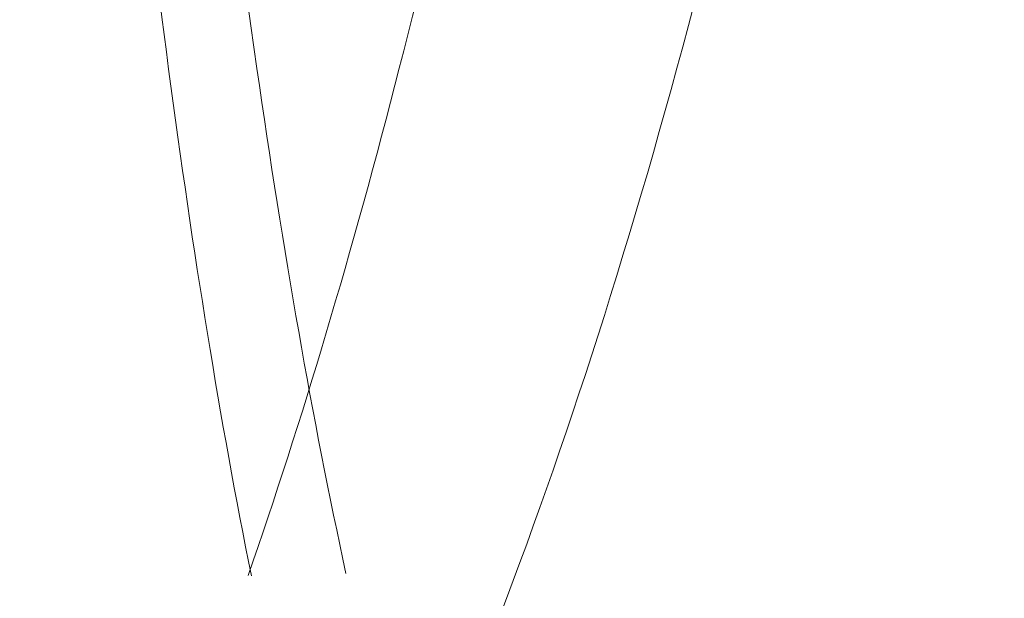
# Model space of a CAD drawing. Header units: inches. Extents: x -757 to 108, y -33 to 183.
# Tile 127 of 156: x -460.6074 to -460.513, y 161.3789 to 161.4343. Entities that reach past the tile are written whole.
import ezdxf

# ---------------------------------------------------------------- set-up
doc = ezdxf.new("R2010")
doc.units = ezdxf.units.IN
doc.header["$MEASUREMENT"] = 0
doc.layers.add('M-EQPM', color=90, linetype='Continuous', lineweight=9)

# ---------------------------------------------------------------- blocks, each defined once
blk = doc.blocks.new('Roof Vent - Roof Vent-V12-Rear')
at = {"layer": 'M-EQPM'}
for points, knots in [([(-460.631473, 162.076421), (-460.625478, 162.076182), (-460.613382, 162.071924), (-460.595387, 162.054734), (-460.576963, 162.025115), (-460.559524, 161.985873), (-460.543964, 161.936896), (-460.530744, 161.88071), (-460.520925, 161.817971), (-460.514074, 161.745888), (-460.512691, 161.679607), (-460.514577, 161.622376), (-460.518673, 161.567201), (-460.527707, 161.498828), (-460.543766, 161.427782), (-460.563513, 161.368079), (-460.593825, 161.307774), (-460.616484, 161.289632), (-460.631473, 161.289019)], [0, 0, 0, 0, 0.055556, 0.111111, 0.166667, 0.222222, 0.277778, 0.333333, 0.388889, 0.444444, 0.513889, 0.548611, 0.583333, 0.652778, 0.722222, 0.791667, 0.861111, 1, 1, 1, 1]), ([(-460.576112, 161.98427), (-460.579321, 161.969573), (-460.585009, 161.936936), (-460.591561, 161.880767), (-460.59605, 161.81802), (-460.59901, 161.745921), (-460.599583, 161.679605), (-460.598788, 161.622346), (-460.597028, 161.567157), (-460.59302, 161.498769), (-460.5857, 161.432477), (-460.579335, 161.39599), (-460.576123, 161.38125)], [0.2222222, 0.2222222, 0.2222222, 0.2222222, 0.2777778, 0.3333333, 0.3888889, 0.4444444, 0.5138889, 0.5486111, 0.5833333, 0.6527778, 0.7222222, 0.7777778, 0.7777778, 0.7777778, 0.7777778]), ([(-460.585505, 161.381072), (-460.580366, 161.39578), (-460.57065, 161.428481), (-460.55823, 161.484747), (-460.549018, 161.547435), (-460.542587, 161.619462), (-460.541278, 161.685723), (-460.543046, 161.742945), (-460.546893, 161.798136), (-460.555384, 161.866579), (-460.569412, 161.93284), (-460.580276, 161.969315), (-460.585414, 161.984063)], [0.2222222, 0.2222222, 0.2222222, 0.2222222, 0.2777778, 0.3333333, 0.3888889, 0.4444444, 0.5138889, 0.5486111, 0.5833333, 0.6527778, 0.7222222, 0.7777778, 0.7777778, 0.7777778, 0.7777778])]:
    blk.add_open_spline(points, degree=3, knots=knots, dxfattribs=at)
blk.add_open_spline([(-460.585193, 161.381029), (-460.588172, 161.395723), (-460.593442, 161.428386), (-460.597468, 161.465867), (-460.599159, 161.485688)], degree=3, dxfattribs=at)

msp = doc.modelspace()

# ---------------------------------------------------------------- block references
at = {"layer": 'M-EQPM'}
msp.add_blockref('Roof Vent - Roof Vent-V12-Rear', (0, 0), dxfattribs=at)

doc.saveas('drawing.dxf')
